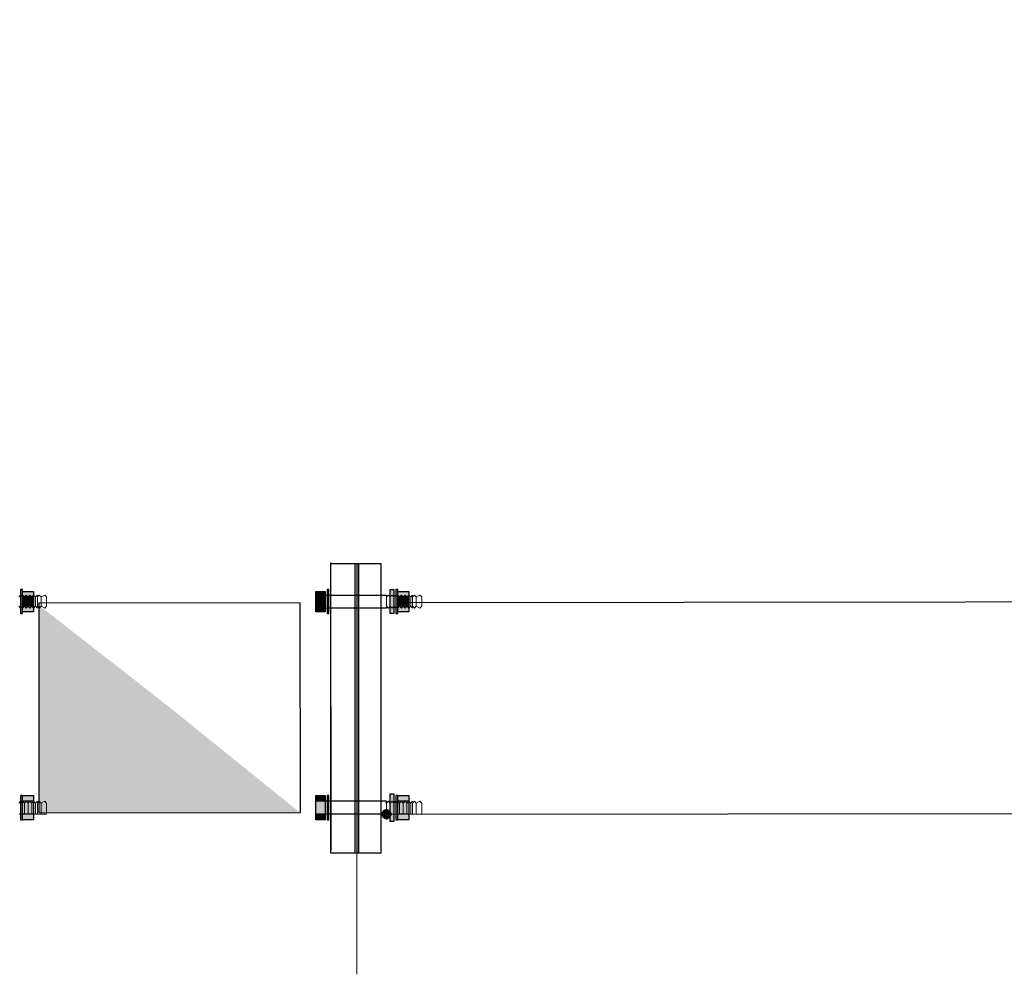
# Model space of a CAD drawing. Header units: millimetres. Extents: x -1722610 to 3896328, y -6858570 to -1329430.
# Tile 13 of 51: x 3081260 to 3082934, y -3461417 to -3459788. Entities that reach past the tile are written whole.
import ezdxf

# ---------------------------------------------------------------- set-up
doc = ezdxf.new("R2010")
doc.units = ezdxf.units.MM
doc.layers.get('0').update_dxf_attribs({"lineweight": 5})
doc.layers.add('.', color=7, linetype='Continuous', lineweight=15)
doc.layers.add('В1', color=5, linetype='Continuous', lineweight=60)
doc.layers.add('PDF_Geometry', color=7, linetype='Continuous')
doc.layers.add('PDF_Solid Fills', color=7, linetype='Continuous', true_color=0xb9b9b9)

msp = doc.modelspace()

# ---------------------------------------------------------------- hatches: boundary and pattern name
at = {"layer": '.', "lineweight": 50}
h = msp.add_hatch(color=5, dxfattribs=at)
h.dxf.hatch_style = 1
h.paths.add_polyline_path([(3081292.4981, -3460783.9881), (3081292.8567, -3461137.3751), (3081736.6678, -3461136.9247), (3081515.8157, -3460958.4176)])
at = {"layer": 'PDF_Solid Fills', "lineweight": 0}
for color, points in [(256, [(3081283.7354, -3460795.2426), (3081283.7354, -3460785.7661), (3081264.7825, -3460785.7661), (3081264.7825, -3460769.9721), (3081283.7354, -3460769.9721), (3081283.7354, -3460760.4957), (3081264.7825, -3460760.4957), (3081264.7825, -3460757.3368), (3081261.6237, -3460757.3368), (3081261.6237, -3460798.4014), (3081264.7825, -3460798.4014), (3081264.7825, -3460795.2426)]), (256, [(3081779.5469, -3460769.9849), (3081779.5469, -3460760.5084), (3081763.7528, -3460760.5084), (3081763.7528, -3460769.9849)]), (256, [(3081785.8645, -3460798.4142), (3081785.8645, -3460757.3496), (3081782.7057, -3460757.3496), (3081782.7057, -3460798.4142)]), (256, [(3081896.4228, -3460798.4142), (3081896.4228, -3460757.3496), (3081890.1052, -3460757.3496), (3081890.1052, -3460798.4142)]), (256, [(3081921.6933, -3460795.2554), (3081921.6933, -3460785.7789), (3081902.7405, -3460785.7789), (3081902.7405, -3460769.9849), (3081921.6933, -3460769.9849), (3081921.6933, -3460760.5084), (3081902.7405, -3460760.5084), (3081902.7405, -3460757.3496), (3081899.5816, -3460757.3496), (3081899.5816, -3460798.4142), (3081902.7405, -3460798.4142), (3081902.7405, -3460795.2554)]), (256, [(3081779.5469, -3460795.2554), (3081779.5469, -3460785.7789), (3081763.7528, -3460785.7789), (3081763.7528, -3460795.2554)]), (256, [(3081283.7354, -3461149.0292), (3081283.7354, -3461139.5528), (3081264.7825, -3461139.5528), (3081264.7825, -3461117.4411), (3081283.7354, -3461117.4411), (3081283.7354, -3461107.9647), (3081261.6237, -3461107.9647), (3081261.6237, -3461149.0292)]), (256, [(3081779.5469, -3461117.4539), (3081779.5469, -3461107.9775), (3081763.7528, -3461107.9775), (3081763.7528, -3461117.4539)]), (256, [(3081785.8645, -3461149.042), (3081785.8645, -3461107.9775), (3081782.7057, -3461107.9775), (3081782.7057, -3461149.042)]), (256, [(3081896.4228, -3461152.2008), (3081896.4228, -3461104.8187), (3081890.1052, -3461104.8187), (3081890.1052, -3461152.2008)]), (256, [(3081921.6933, -3461149.042), (3081921.6933, -3461139.5656), (3081902.7405, -3461139.5656), (3081902.7405, -3461117.4539), (3081921.6933, -3461117.4539), (3081921.6933, -3461107.9775), (3081899.5816, -3461107.9775), (3081899.5816, -3461149.042)]), (2, [(3081883.7876, -3461130.0892), (3081877.47, -3461133.248), (3081874.3112, -3461139.5656), (3081877.47, -3461145.8832), (3081883.7876, -3461149.042), (3081890.1052, -3461145.8832), (3081893.264, -3461139.5656), (3081890.1052, -3461133.248)]), (256, [(3081779.5469, -3461149.042), (3081779.5469, -3461139.5656), (3081763.7528, -3461139.5656), (3081763.7528, -3461149.042)])]:
    msp.add_hatch(color=color, dxfattribs=at).paths.add_polyline_path(points)
at = {"layer": 'PDF_Solid Fills', "lineweight": 0, "true_color": 0x979797}
for points in [[(3081283.7354, -3460785.7661), (3081283.7354, -3460769.9721), (3081264.7825, -3460769.9721), (3081264.7825, -3460785.7661)], [(3081779.5469, -3460785.7789), (3081779.5469, -3460769.9849), (3081763.7528, -3460769.9849), (3081763.7528, -3460785.7789)], [(3081921.6933, -3460785.7789), (3081921.6933, -3460769.9849), (3081902.7405, -3460769.9849), (3081902.7405, -3460785.7789)], [(3081283.7354, -3461139.5528), (3081283.7354, -3461117.4411), (3081264.7825, -3461117.4411), (3081264.7825, -3461139.5528)], [(3081779.5469, -3461139.5656), (3081779.5469, -3461117.4539), (3081763.7528, -3461117.4539), (3081763.7528, -3461139.5656)], [(3081921.6933, -3461139.5656), (3081921.6933, -3461117.4539), (3081902.7405, -3461117.4539), (3081902.7405, -3461139.5656)]]:
    msp.add_hatch(color=252, dxfattribs=at).paths.add_polyline_path(points)

# ---------------------------------------------------------------- linework, layer by layer
at = {"lineweight": 0}
msp.add_lwpolyline([(3081833.2466, -3461411.6109), (3081833.2466, -3461205.9006)], dxfattribs=at)
at = {"layer": 'PDF_Geometry', "lineweight": 30, "elevation": -5476.0827}
msp.add_lwpolyline([(3081789.0233, -3461205.9006), (3081789.0233, -3460713.1263), (3081874.3112, -3460713.1263), (3081874.3112, -3461205.9006)], close=True, dxfattribs=at)
for points in [[(3081830.0878, -3460713.1263), (3081830.0878, -3461205.9006)], [(3081833.2466, -3460713.1263), (3081833.2466, -3461205.9006)], [(3081836.4055, -3460713.1263), (3081836.4055, -3461205.9006)]]:
    msp.add_lwpolyline(points, dxfattribs=at)
at = {"layer": 'PDF_Geometry', "color": 8, "lineweight": 20, "true_color": 0x757575}
for points in [[(3081258.4649, -3460769.9721), (3081261.6237, -3460766.8133), (3081264.7825, -3460769.9721), (3081264.7825, -3460766.8133), (3081267.9414, -3460769.9721), (3081271.1002, -3460766.8133), (3081274.259, -3460769.9721), (3081277.4178, -3460766.8133), (3081280.5766, -3460769.9721), (3081283.7354, -3460766.8133), (3081286.8942, -3460769.9721), (3081290.053, -3460766.8133), (3081290.053, -3460769.9721), (3081293.2118, -3460766.8133), (3081296.3706, -3460769.9721), (3081302.6883, -3460766.8133), (3081305.8471, -3460769.9721), (3081305.8471, -3460785.7661), (3081302.6883, -3460788.9249), (3081296.3706, -3460785.7661), (3081293.2118, -3460788.9249), (3081290.053, -3460785.7661), (3081290.053, -3460788.9249), (3081286.8942, -3460785.7661), (3081283.7354, -3460788.9249), (3081280.5766, -3460785.7661), (3081277.4178, -3460788.9249), (3081274.259, -3460785.7661), (3081271.1002, -3460788.9249), (3081267.9414, -3460785.7661), (3081264.7825, -3460788.9249), (3081264.7825, -3460785.7661), (3081261.6237, -3460788.9249), (3081258.4649, -3460785.7661)], [(3081264.7825, -3460769.9721), (3081264.7825, -3460785.7661)], [(3081267.9414, -3460769.9721), (3081267.9414, -3460785.7661)], [(3081274.259, -3460769.9721), (3081274.259, -3460785.7661)], [(3081280.5766, -3460769.9721), (3081280.5766, -3460785.7661)], [(3081286.8942, -3460769.9721), (3081286.8942, -3460785.7661)], [(3081290.053, -3460769.9721), (3081290.053, -3460785.7661)], [(3081296.3706, -3460769.9721), (3081296.3706, -3460785.7661)], [(3081290.053, -3461120.6), (3081290.053, -3461139.5528), (3081305.8471, -3461139.5528), (3081305.8471, -3461120.6), (3081302.6883, -3461117.4411), (3081296.3706, -3461120.6), (3081293.2118, -3461117.4411), (3081290.053, -3461120.6), (3081290.053, -3461117.4411), (3081286.8942, -3461120.6), (3081283.7354, -3461117.4411), (3081280.5766, -3461120.6), (3081277.4178, -3461117.4411), (3081274.259, -3461120.6), (3081271.1002, -3461117.4411), (3081267.9414, -3461120.6), (3081264.7825, -3461117.4411), (3081264.7825, -3461120.6), (3081261.6237, -3461117.4411), (3081258.4649, -3461120.6)], [(3081290.053, -3461139.5528), (3081264.7825, -3461139.5528), (3081264.7825, -3461120.6)], [(3081267.9414, -3461120.6), (3081267.9414, -3461139.5528)], [(3081274.259, -3461120.6), (3081274.259, -3461139.5528)], [(3081280.5766, -3461120.6), (3081280.5766, -3461139.5528)], [(3081286.8942, -3461120.6), (3081286.8942, -3461139.5528)], [(3081296.3706, -3461120.6), (3081296.3706, -3461139.5528)], [(3081258.4649, -3461139.5528), (3081261.6237, -3461139.5528), (3081264.7825, -3461139.5528)]]:
    msp.add_lwpolyline(points, dxfattribs=at)
at = {"layer": 'PDF_Geometry', "color": 2, "lineweight": 30}
for points in [[(3081261.6237, -3460757.3368), (3081261.6237, -3460798.4014), (3081264.7825, -3460798.4014), (3081264.7825, -3460757.3368)], [(3081283.7354, -3460760.4957), (3081283.7354, -3460795.2426), (3081264.7825, -3460795.2426), (3081264.7825, -3460760.4957)], [(3081261.6237, -3461107.9647), (3081261.6237, -3461149.0292), (3081264.7825, -3461149.0292), (3081264.7825, -3461107.9647)], [(3081283.7354, -3461107.9647), (3081283.7354, -3461149.0292), (3081264.7825, -3461149.0292), (3081264.7825, -3461107.9647)]]:
    msp.add_lwpolyline(points, close=True, dxfattribs=at)
at = {"layer": 'PDF_Geometry', "color": 2, "lineweight": 30, "elevation": -5476.0827}
for points in [[(3081779.5469, -3460760.5084), (3081779.5469, -3460795.2554), (3081763.7528, -3460795.2554), (3081763.7528, -3460760.5084)], [(3081782.7057, -3460757.3496), (3081782.7057, -3460798.4142), (3081785.8645, -3460798.4142), (3081785.8645, -3460757.3496)], [(3081896.4228, -3460757.3496), (3081896.4228, -3460798.4142), (3081890.1052, -3460798.4142), (3081890.1052, -3460757.3496)], [(3081899.5816, -3460757.3496), (3081899.5816, -3460798.4142), (3081902.7405, -3460798.4142), (3081902.7405, -3460757.3496)], [(3081921.6933, -3460760.5084), (3081921.6933, -3460795.2554), (3081902.7405, -3460795.2554), (3081902.7405, -3460760.5084)], [(3081779.5469, -3461107.9775), (3081779.5469, -3461149.042), (3081763.7528, -3461149.042), (3081763.7528, -3461107.9775)], [(3081782.7057, -3461107.9775), (3081782.7057, -3461149.042), (3081785.8645, -3461149.042), (3081785.8645, -3461107.9775)], [(3081896.4228, -3461104.8187), (3081896.4228, -3461152.2008), (3081890.1052, -3461152.2008), (3081890.1052, -3461104.8187)], [(3081899.5816, -3461107.9775), (3081899.5816, -3461149.042), (3081902.7405, -3461149.042), (3081902.7405, -3461107.9775)], [(3081921.6933, -3461107.9775), (3081921.6933, -3461149.042), (3081902.7405, -3461149.042), (3081902.7405, -3461107.9775)]]:
    msp.add_lwpolyline(points, close=True, dxfattribs=at)
for points in [[(3081779.5469, -3460766.8261), (3081883.7876, -3460766.8261), (3081883.7876, -3460769.9849)], [(3081779.5469, -3460769.9849), (3081763.7528, -3460769.9849)], [(3081921.6933, -3460769.9849), (3081902.7405, -3460769.9849)], [(3081779.5469, -3460785.7789), (3081763.7528, -3460785.7789)], [(3081883.7876, -3460785.7789), (3081883.7876, -3460788.9377), (3081779.5469, -3460788.9377)], [(3081921.6933, -3460785.7789), (3081902.7405, -3460785.7789)], [(3081883.7876, -3461120.6128), (3081883.7876, -3461117.4539), (3081763.7528, -3461117.4539)], [(3081921.6933, -3461117.4539), (3081902.7405, -3461117.4539)], [(3081883.7876, -3461139.5656), (3081763.7528, -3461139.5656)], [(3081921.6933, -3461139.5656), (3081902.7405, -3461139.5656)]]:
    msp.add_lwpolyline(points, dxfattribs=at)
at = {"layer": 'PDF_Geometry', "color": 8, "lineweight": 20, "true_color": 0x757575, "elevation": -5476.0827}
msp.add_lwpolyline([(3081893.264, -3460766.8261), (3081896.4228, -3460769.9849), (3081899.5816, -3460766.8261), (3081902.7405, -3460769.9849), (3081902.7405, -3460766.8261), (3081905.8993, -3460769.9849), (3081909.0581, -3460766.8261), (3081912.2169, -3460769.9849), (3081915.3757, -3460766.8261), (3081918.5345, -3460769.9849), (3081921.6933, -3460766.8261), (3081924.8521, -3460769.9849), (3081928.0109, -3460766.8261), (3081928.0109, -3460769.9849), (3081931.1697, -3460766.8261), (3081934.3286, -3460769.9849), (3081940.6462, -3460766.8261), (3081943.805, -3460769.9849), (3081943.805, -3460785.7789), (3081940.6462, -3460788.9377), (3081934.3286, -3460785.7789), (3081931.1697, -3460788.9377), (3081928.0109, -3460785.7789), (3081928.0109, -3460788.9377), (3081924.8521, -3460785.7789), (3081921.6933, -3460788.9377), (3081918.5345, -3460785.7789), (3081915.3757, -3460788.9377), (3081912.2169, -3460785.7789), (3081909.0581, -3460788.9377), (3081905.8993, -3460785.7789), (3081902.7405, -3460788.9377), (3081902.7405, -3460785.7789), (3081899.5816, -3460788.9377), (3081896.4228, -3460785.7789), (3081893.264, -3460788.9377), (3081890.1052, -3460785.7789), (3081886.9464, -3460788.9377), (3081883.7876, -3460785.7789), (3081883.7876, -3460769.9849), (3081886.9464, -3460766.8261), (3081890.1052, -3460769.9849)], close=True, dxfattribs=at)
at = {"layer": 'PDF_Geometry', "color": 2, "lineweight": 30}
for points in [[(3081283.7354, -3460769.9721), (3081264.7825, -3460769.9721)], [(3081283.7354, -3460785.7661), (3081264.7825, -3460785.7661)], [(3081283.7354, -3461117.4411), (3081264.7825, -3461117.4411)], [(3081283.7354, -3461139.5528), (3081264.7825, -3461139.5528)]]:
    msp.add_lwpolyline(points, dxfattribs=at)
at = {"layer": 'PDF_Geometry', "color": 8, "lineweight": 20, "true_color": 0x757575, "elevation": -5476.0827}
for points in [[(3081890.1052, -3460769.9849), (3081890.1052, -3460785.7789)], [(3081896.4228, -3460769.9849), (3081896.4228, -3460785.7789)], [(3081902.7405, -3460769.9849), (3081902.7405, -3460785.7789)], [(3081905.8993, -3460769.9849), (3081905.8993, -3460785.7789)], [(3081912.2169, -3460769.9849), (3081912.2169, -3460785.7789)], [(3081918.5345, -3460769.9849), (3081918.5345, -3460785.7789)], [(3081924.8521, -3460769.9849), (3081924.8521, -3460785.7789)], [(3081928.0109, -3460769.9849), (3081928.0109, -3460785.7789)], [(3081934.3286, -3460769.9849), (3081934.3286, -3460785.7789)], [(3081928.0109, -3461120.6128), (3081928.0109, -3461139.5656), (3081943.805, -3461139.5656), (3081943.805, -3461120.6128), (3081940.6462, -3461117.4539), (3081934.3286, -3461120.6128), (3081931.1697, -3461117.4539), (3081928.0109, -3461120.6128), (3081928.0109, -3461117.4539), (3081924.8521, -3461120.6128), (3081921.6933, -3461117.4539), (3081918.5345, -3461120.6128), (3081915.3757, -3461117.4539), (3081912.2169, -3461120.6128), (3081909.0581, -3461117.4539), (3081905.8993, -3461120.6128), (3081902.7405, -3461117.4539), (3081902.7405, -3461120.6128), (3081899.5816, -3461117.4539), (3081896.4228, -3461120.6128), (3081893.264, -3461117.4539), (3081890.1052, -3461120.6128), (3081886.9464, -3461117.4539), (3081883.7876, -3461120.6128), (3081883.7876, -3461139.5656), (3081886.9464, -3461139.5656), (3081890.1052, -3461139.5656), (3081893.264, -3461139.5656), (3081896.4228, -3461139.5656), (3081899.5816, -3461139.5656), (3081902.7405, -3461139.5656)], [(3081890.1052, -3461120.6128), (3081890.1052, -3461139.5656)], [(3081896.4228, -3461120.6128), (3081896.4228, -3461139.5656)], [(3081928.0109, -3461139.5656), (3081902.7405, -3461139.5656), (3081902.7405, -3461120.6128)], [(3081905.8993, -3461120.6128), (3081905.8993, -3461139.5656)], [(3081912.2169, -3461120.6128), (3081912.2169, -3461139.5656)], [(3081918.5345, -3461120.6128), (3081918.5345, -3461139.5656)], [(3081924.8521, -3461120.6128), (3081924.8521, -3461139.5656)], [(3081934.3286, -3461120.6128), (3081934.3286, -3461139.5656)]]:
    msp.add_lwpolyline(points, dxfattribs=at)
at = {"layer": 'PDF_Geometry', "lineweight": 30}
for points in [[(3083825.6672, -3460777.8691), (3081910.217, -3460779.8127)], [(3081910.582, -3461139.5288), (3083571.5677, -3461137.8434)]]:
    msp.add_lwpolyline(points, dxfattribs=at)
at = {"layer": 'В1', "linetype": 'Continuous', "lineweight": 30, "flags": 128}
for points, elevation in [([(3081788.7714, -3460711.2334), (3081789.2685, -3461201.1569)], -5476.0827), ([(3081292.494, -3460779.9131), (3081736.3051, -3460779.4627)], 0), ([(3081292.494, -3460779.9131), (3081292.8567, -3461137.3751)], 0), ([(3081736.3051, -3460779.9614), (3081736.6678, -3461137.4234)], 0), ([(3081292.8567, -3461137.3751), (3081736.6678, -3461136.9247)], 0)]:
    msp.add_lwpolyline(points, dxfattribs=dict(at, elevation=elevation))

doc.saveas('drawing.dxf')
